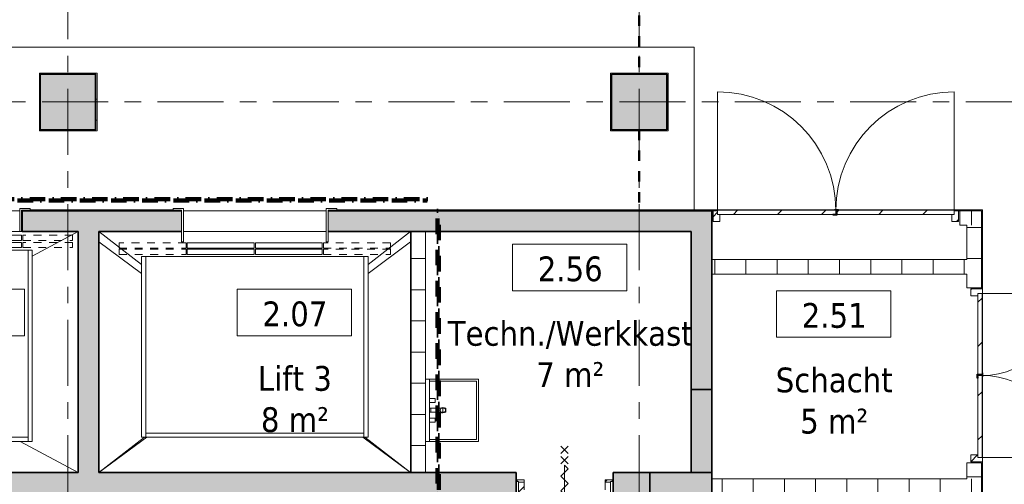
# Model space of a CAD drawing. Extents: x 2820 to 91013, y 1478 to 38178.
# Tile 66 of 182: x 37054 to 46530, y 21149 to 25620. Entities that reach past the tile are written whole.
import ezdxf

# ---------------------------------------------------------------- set-up
doc = ezdxf.new("R2010")
doc.units = 0
doc.header["$LTSCALE"] = 50
for name, pattern in [('Onderlegger 2e verdieping$0$brandscheiding 2', [6, 0, -1.5, 3, -1.5]), ('Onderlegger 2e verdieping$0$gestippeld-fijn', [3, 1.5, -1.5]), ('Onderlegger 2e verdieping$0$stramien', [22.225, 12.7, -3.175, 3.175, -3.175]), ('Onderlegger 2e verdieping$0$streep-kort', [4, 2, -2])]:
    doc.linetypes.add(name, pattern=pattern)
doc.layers.get('0').update_dxf_attribs({"linetype": 'CONTINUOUS'})
for name, color, linetype, lineweight in [('Onderlegger 2e verdieping$0$A-AREA-IDEN', 8, 'CONTINUOUS', 18), ('Onderlegger 2e verdieping$0$A-DETL', 8, 'CONTINUOUS', 18), ('Onderlegger 2e verdieping$0$A-DETL-GENF', 8, 'CONTINUOUS', 18), ('Onderlegger 2e verdieping$0$A-DOOR', 8, 'CONTINUOUS', 25), ('Onderlegger 2e verdieping$0$A-FLOR-OTLN', 8, 'CONTINUOUS', 18), ('Onderlegger 2e verdieping$0$A-FLOR-PATT', 8, 'CONTINUOUS', 18), ('Onderlegger 2e verdieping$0$A-GENM', 8, 'CONTINUOUS', 18), ('Onderlegger 2e verdieping$0$A-WALL', 8, 'CONTINUOUS', 25), ('Onderlegger 2e verdieping$0$A-WALL-PATT', 8, 'CONTINUOUS', 50), ('Onderlegger 2e verdieping$0$I-WALL', 8, 'CONTINUOUS', 25), ('Onderlegger 2e verdieping$0$P-SANR-FIXT', 8, 'CONTINUOUS', 18), ('Onderlegger 2e verdieping$0$S-COLS', 8, 'CONTINUOUS', 18), ('Onderlegger 2e verdieping$0$S-GRID', 8, 'CONTINUOUS', 18), ('Onderlegger 2e verdieping$0$Shaft Openings', 8, 'CONTINUOUS', 18)]:
    doc.layers.add(name, color=color, linetype=linetype, lineweight=lineweight)
doc.styles.add('Onderlegger 2e verdieping$0$Tahoma_1', font='TAHOMA.TTF', dxfattribs={"height": 238.040123})
pattern_1 = [(45, (-42297.6, -21161.4), (-91.92388, 91.92388), [])]
pattern_2 = [(0, (0, 0), (406.4, 101.6), [33.528, -271.272, 33.528, -271.272, -1625.6]), (0, (0, 0), (406.4, 101.6), [-609.6, 33.528, -576.072, 33.528, -271.272, -711.2]), (0, (0, 0), (406.4, 101.6), [-1524, 33.528, -169.672, 33.528, -474.472]), (120, (152.4, 50.8), (-291.18818, 301.15272), [33.528, -271.272, 33.528, -271.272, -1625.6]), (120, (152.4, 50.8), (-291.18818, 301.15272), [-609.6, 33.528, -576.072, 33.528, -271.272, -711.2]), (120, (152.4, 50.8), (-291.18818, 301.15272), [-1524, 33.528, -169.672, 33.528, -474.472]), (240, (203.2, 254), (-115.21182, -402.75272), [33.528, -271.272, 33.528, -271.272, -1625.6]), (240, (203.2, 254), (-115.21182, -402.75272), [-609.6, 33.528, -576.072, 33.528, -271.272, -711.2]), (240, (203.2, 254), (-115.21182, -402.75272), [-1524, 33.528, -169.672, 33.528, -474.472])]

# ---------------------------------------------------------------- blocks, each defined once
blk = doc.blocks.new('Onderlegger 2e verdieping$0$32_KA_hout_montage_67-139-enkele_deur - H830_b60 hoogte 2110-5633657-Plotview 2e Verdieping - schaal 1 op 100')
at = {"layer": 'Onderlegger 2e verdieping$0$A-DOOR', "lineweight": 18}
h = blk.add_hatch(dxfattribs=at)
h.set_pattern_fill('FP_21', color=256, style=0, pattern_type=2)
h.set_pattern_definition(pattern_1)
h.paths.add_polyline_path([(-457, -110.2), (-415, -110.2), (-415, -65.2), (-390, -65.2), (-390, 8.8), (-442, 8.8), (-442, -94.2), (-457, -94.2)], flags=0)
h.paths.add_polyline_path([(415, -110.2), (457, -110.2), (457, -94.2), (442, -94.2), (442, 8.8), (390, 8.8), (390, -65.2), (415, -65.2), (415, -105.2)], flags=0)
at = {"layer": 'Onderlegger 2e verdieping$0$A-GENM'}
h = blk.add_hatch(dxfattribs=at)
h.set_pattern_fill('FP_21', color=256, style=0, pattern_type=2)
h.set_pattern_definition(pattern_1)
h.paths.add_polyline_path([(442, 8.9), (442, 12.9), (457, 12.9), (457, 28.9), (390, 28.9), (390, 8.9)], flags=0)
h.paths.add_polyline_path([(-442, 8.9), (-390, 8.9), (-390, 28.9), (-457, 28.9), (-457, 12.9), (-442, 12.9)], flags=0)
at = {"layer": 'Onderlegger 2e verdieping$0$A-DETL-GENF'}
for p, q in [((-35.4, 355.4), (35.4, 284.7)), ((35.4, 355.4), (-35.4, 284.7)), ((-35.4, 255.4), (35.4, 184.7)), ((35.4, 255.4), (-35.4, 184.7)), ((-35.4, 65.4), (35.4, 136.1)), ((-35.4, 65.4), (35.4, 136.1)), ((35.4, 136.1), (0, 171.4)), ((0, 171.4), (0, -252.8)), ((35.4, 136.1), (0, 171.4)), ((0, 171.4), (0, -252.8)), ((35.4, -5.3), (-35.4, 65.4)), ((35.4, -5.3), (-35.4, 65.4)), ((-35.4, -76.1), (35.4, -5.3)), ((-35.4, -76.1), (35.4, -5.3)), ((35.4, -146.8), (-35.4, -76.1)), ((35.4, -146.8), (-35.4, -76.1)), ((-35.4, -217.5), (35.4, -146.8)), ((-35.4, -217.5), (35.4, -146.8)), ((0, -252.8), (-35.4, -217.5)), ((0, -252.8), (-35.4, -217.5)), ((-35.4, -336.8), (35.4, -266.1)), ((35.4, -336.8), (-35.4, -266.1)), ((-35.4, -425.5), (35.4, -354.8)), ((35.4, -425.5), (-35.4, -354.8))]:
    blk.add_line(p, q, dxfattribs=at)
at = {"layer": 'Onderlegger 2e verdieping$0$A-DOOR', "lineweight": 18}
for p, q in [((-457, 12.9), (-457, 28.9)), ((-457, 28.9), (-390, 28.9)), ((-442, 12.9), (-457, 12.9)), ((-442, 8.9), (-442, 12.9)), ((-390, 8.9), (-442, 8.9)), ((-442, 8.8), (-390, 8.8)), ((-442, -94.2), (-442, 8.8)), ((-390, 28.9), (-390, 8.9)), ((-390, 8.8), (-390, -65.2)), ((390, 8.9), (390, 28.9)), ((390, 28.9), (457, 28.9)), ((442, 8.9), (390, 8.9)), ((390, 8.8), (442, 8.8)), ((390, -65.2), (390, 8.8)), ((442, 12.9), (442, 8.9)), ((457, 12.9), (442, 12.9)), ((442, 8.8), (442, -94.2)), ((457, 28.9), (457, 12.9)), ((-457, -94.2), (-442, -94.2)), ((-457, -110.2), (-457, -94.2)), ((442, -94.2), (457, -94.2)), ((457, -94.2), (457, -110.2)), ((-415, -110.2), (-457, -110.2)), ((-415, -105.2), (-415, -110.2)), ((415, -110.2), (415, -105.2)), ((457, -110.2), (415, -110.2))]:
    blk.add_line(p, q, dxfattribs=at)
at = {"layer": 'Onderlegger 2e verdieping$0$A-GENM'}
blk.add_line((415, -105.2), (415, -935.2), dxfattribs=at)
blk.add_arc((415, -105.2), 830, 180, 270, dxfattribs=at)
blk = doc.blocks.new('Onderlegger 2e verdieping$0$42_KA leemstuc betonkolomafwerking - Type-V36-Plotview 2e Verdieping - schaal 1 op 100')
at = {"layer": 'Onderlegger 2e verdieping$0$A-GENM'}
h = blk.add_hatch(dxfattribs=at)
h.set_pattern_fill('FP_49', color=256, style=0, pattern_type=2)
h.set_pattern_definition([(90, (24828.2, -37521.29), (-101.6, 406.4), [33.528, -271.272, 33.528, -1896.872]), (90, (24828.2, -37521.29), (-101.6, 406.4), [-338.328, -271.272, 33.528, -576.072, -1016]), (90, (24828.2, -37521.29), (-101.6, 406.4), [-1219.2, 33.528, -271.272, 33.528, -677.672]), (90, (24828.2, -37521.29), (-101.6, 406.4), [-1557.528, -169.672, 33.528, -474.472]), (210, (24777.4, -37368.89), (-301.15272, -291.18818), [33.528, -271.272, 33.528, -1896.872]), (210, (24777.4, -37368.89), (-301.15272, -291.18818), [-338.328, -271.272, 33.528, -576.072, -1016]), (210, (24777.4, -37368.89), (-301.15272, -291.18818), [-1219.2, 33.528, -271.272, 33.528, -677.672]), (210, (24777.4, -37368.89), (-301.15272, -291.18818), [-1557.528, -169.672, 33.528, -474.472]), (330, (24574.2, -37318.09), (402.75272, -115.21182), [33.528, -271.272, 33.528, -1896.872]), (330, (24574.2, -37318.09), (402.75272, -115.21182), [-338.328, -271.272, 33.528, -576.072, -1016]), (330, (24574.2, -37318.09), (402.75272, -115.21182), [-1219.2, 33.528, -271.272, 33.528, -677.672]), (330, (24574.2, -37318.09), (402.75272, -115.21182), [-1557.528, -169.672, 33.528, -474.472])])
h.paths.add_polyline_path([(277, 277), (-277, 277), (-277, -277), (277, -277)], flags=0)
h.paths.add_polyline_path([(267, -267), (-267, -267), (-267, 267), (267, 267)], flags=0)
for p, q in [((277, 277), (-277, 277)), ((-277, 277), (-277, -277)), ((-267, 267), (267, 267)), ((-267, -267), (-267, 267)), ((267, 267), (267, -267)), ((277, -277), (277, 277)), ((-277, -277), (277, -277)), ((267, -267), (-267, -267))]:
    blk.add_line(p, q, dxfattribs=at)
blk = doc.blocks.new('Onderlegger 2e verdieping$0$42_KA leemstuc betonkolomafwerking - Type-V38-Plotview 2e Verdieping - schaal 1 op 100')
at = {"layer": 'Onderlegger 2e verdieping$0$A-GENM'}
h = blk.add_hatch(dxfattribs=at)
h.set_pattern_fill('FP_51', color=256, style=0, pattern_type=2)
h.set_pattern_definition([(0, (-43016.6, -24828.2), (406.4, 101.6), [33.528, -271.272, 33.528, -1896.872]), (0, (-43016.6, -24828.2), (406.4, 101.6), [-338.328, -271.272, 33.528, -576.072, -1016]), (0, (-43016.6, -24828.2), (406.4, 101.6), [-1219.2, 33.528, -271.272, 33.528, -677.672]), (0, (-43016.6, -24828.2), (406.4, 101.6), [-1557.528, -169.672, 33.528, -474.472]), (120, (-42864.2, -24777.4), (-291.18818, 301.15272), [33.528, -271.272, 33.528, -1896.872]), (120, (-42864.2, -24777.4), (-291.18818, 301.15272), [-338.328, -271.272, 33.528, -576.072, -1016]), (120, (-42864.2, -24777.4), (-291.18818, 301.15272), [-1219.2, 33.528, -271.272, 33.528, -677.672]), (120, (-42864.2, -24777.4), (-291.18818, 301.15272), [-1557.528, -169.672, 33.528, -474.472]), (240, (-42813.4, -24574.2), (-115.21182, -402.75272), [33.528, -271.272, 33.528, -1896.872]), (240, (-42813.4, -24574.2), (-115.21182, -402.75272), [-338.328, -271.272, 33.528, -576.072, -1016]), (240, (-42813.4, -24574.2), (-115.21182, -402.75272), [-1219.2, 33.528, -271.272, 33.528, -677.672]), (240, (-42813.4, -24574.2), (-115.21182, -402.75272), [-1557.528, -169.672, 33.528, -474.472])])
h.paths.add_polyline_path([(-277, -277), (277, -277), (277, 277), (-277, 277), (-277, -227.6)], flags=0)
h.paths.add_polyline_path([(-267, -267), (-267, 267), (267, 267), (267, -267), (241.1, -267)], flags=0)
for p, q in [((277, 277), (-277, 277)), ((-277, 277), (-277, -277)), ((-267, 267), (267, 267)), ((-267, -267), (-267, 267)), ((267, 267), (267, -267)), ((277, -277), (277, 277)), ((-277, -277), (277, -277)), ((267, -267), (-267, -267))]:
    blk.add_line(p, q, dxfattribs=at)
blk = doc.blocks.new('Onderlegger 2e verdieping$0$74_3B_wastafel staand - vierkant - Wastafel-921668-Plotview 2e Verdieping - schaal 1 op 100')
at = {"layer": 'Onderlegger 2e verdieping$0$P-SANR-FIXT'}
h = blk.add_hatch(dxfattribs=at)
h.set_pattern_fill('FP_77', color=256, style=0, pattern_type=2)
h.set_pattern_definition([(180, (0, -609.6), (5e-14, 400), [])])
h.paths.add_polyline_path([(-19.1, -174.7), (19, -174.7), (19, -97), (-19.1, -97)], flags=0)
h.paths.add_polyline_path([(-19.1, -224), (19, -224), (19, -184.7), (-19.1, -184.7)], flags=0)
for p, q in [((-300, -174.7), (-300, -58.9)), ((300, -58.9), (300, -174.7)), ((-300, -97), (300, -97)), ((-300, -566.9), (-300, -184.7)), ((-281, -97), (-281, -174.7)), ((-281, -184.7), (-281, -547.8)), ((-114.3, -149.9), (-114.3, -97)), ((-114.3, -97), (-76.2, -97)), ((-76.2, -149.9), (-114.3, -149.9)), ((-76.2, -97), (-76.2, -149.9)), ((-19.1, -174.7), (-19.1, -97)), ((-19.1, -97), (19, -97)), ((-19.1, -174.7), (-19.1, -97)), ((19, -97), (-19.1, -97)), ((-19.1, -224), (-19.1, -184.7)), ((-19.1, -224), (-19.1, -184.7)), ((19, -97), (19, -174.7)), ((19, -97), (19, -174.7)), ((19, -184.7), (19, -224)), ((19, -184.7), (19, -224)), ((76.2, -149.9), (76.2, -97)), ((76.2, -97), (114.3, -97)), ((114.3, -149.9), (76.2, -149.9)), ((114.3, -97), (114.3, -149.9)), ((280.9, -174.7), (280.9, -97)), ((280.9, -547.8), (280.9, -184.7)), ((300, -184.7), (300, -566.9)), ((19, -224), (-19.1, -224)), ((-19.1, -253.1), (-19.1, -224)), ((-19.1, -224), (19, -224)), ((19, -253.1), (-19.1, -253.1)), ((19, -224), (19, -253.1)), ((300, -566.9), (-300, -566.9)), ((-281, -547.8), (280.9, -547.8))]:
    blk.add_line(p, q, dxfattribs=at)
for start, end in [(360, 180), (180, 0)]:
    blk.add_arc((0, -224), 25.4, start, end, dxfattribs=at)
blk = doc.blocks.new('Onderlegger 2e verdieping$0$32_KA_hout_67_114_dubb_deur - H2230-13430561-Plotview 2e Verdieping - schaal 1 op 100')
at = {"layer": 'Onderlegger 2e verdieping$0$A-DOOR', "lineweight": 18}
h = blk.add_hatch(dxfattribs=at)
h.set_pattern_fill('FP_84', color=256, style=0, pattern_type=2)
h.set_pattern_definition([(45, (-44890.6, -23711.2), (-91.92388, 91.92388), [])])
h.paths.add_polyline_path([(-1164, -34), (-1097, -34), (-1097, 35), (-1122, 35), (-1122, 80), (-1164, 80), (-1164, 35)], flags=0)
h.paths.add_polyline_path([(1158, -34), (1200, -34), (1200, 80), (1158, 80), (1158, 35), (1133, 35), (1133, -34)], flags=0)
for p, q in [((-1122, 80), (-1164, 80)), ((-1164, 80), (-1164, -34)), ((-1122, 75), (-1122, 80)), ((-1097, -34), (-1097, 35)), ((1133, 35), (1133, -34)), ((1200, 80), (1158, 80)), ((1158, 80), (1158, 75)), ((1200, -34), (1200, 80)), ((-1164, -34), (-1097, -34)), ((1133, -34), (1200, -34))]:
    blk.add_line(p, q, dxfattribs=at)
at = {"layer": 'Onderlegger 2e verdieping$0$A-DOOR'}
for p, q in [((4.6, 34.3), (-9.4, 34.3)), ((-9.4, 34.3), (-9.4, 29.3)), ((-9.4, 29.3), (30.6, 29.3)), ((4.6, 79.3), (4.6, 75)), ((44.6, 79.3), (4.6, 79.3)), ((25.6, 34.3), (9.6, 34.3)), ((18, 74.3), (25.6, 74.3)), ((25.6, 74.3), (25.6, 34.3)), ((30.6, 29.3), (30.6, 35)), ((44.6, 75), (44.6, 79.3))]:
    blk.add_line(p, q, dxfattribs=at)
at = {"layer": 'Onderlegger 2e verdieping$0$A-GENM'}
for p, q in [((-1122, 75), (-1122, 1215)), ((1158, 75), (1158, 1215))]:
    blk.add_line(p, q, dxfattribs=at)
for centre, start, end in [((-1122, 75), 360, 90), ((1158, 75), 90, 180)]:
    blk.add_arc(centre, 1140, start, end, dxfattribs=at)
blk = doc.blocks.new('Onderlegger 2e verdieping$0$32_KA_binnendeur_hout - 32_KA_binnendeur_hout-13430562-Plotview 2e Verdieping - schaal 1 op 100')
at = {"layer": 'Onderlegger 2e verdieping$0$A-DOOR', "lineweight": 18}
h = blk.add_hatch(dxfattribs=at)
h.set_pattern_fill('FP_87', color=256, style=0, pattern_type=2)
h.set_pattern_definition([(45, (-44338.6, -23786.2), (-212.132, 212.132), [])])
h.paths.add_polyline_path([(-570, -40), (570, -40), (570, 0), (-570, 0)], flags=0)
for p, q in [((570, 0), (-570, 0)), ((-570, 0), (-570, -40)), ((570, -40), (570, 0)), ((-570, -40), (570, -40))]:
    blk.add_line(p, q, dxfattribs=at)
blk = doc.blocks.new('Onderlegger 2e verdieping$0$32_KA_binnendeur_hout - 32_KA_binnendeur_hout-13430563-Plotview 2e Verdieping - schaal 1 op 100')
at = {"layer": 'Onderlegger 2e verdieping$0$A-DOOR', "lineweight": 18}
h = blk.add_hatch(dxfattribs=at)
h.set_pattern_fill('FP_92', color=256, style=0, pattern_type=2)
h.set_pattern_definition([(45, (-45484.92, -23786.2), (-212.132, 212.132), [])])
h.paths.add_polyline_path([(-563.7, -40), (563.7, -40), (563.7, 0), (-563.7, 0)], flags=0)
for p, q in [((563.7, 0), (-563.7, 0)), ((-563.7, 0), (-563.7, -40)), ((563.7, -40), (563.7, 0)), ((-563.7, -40), (563.7, -40))]:
    blk.add_line(p, q, dxfattribs=at)
blk = doc.blocks.new('Onderlegger 2e verdieping$0$32_KA_hout_67_114_dubb_deur - H1530-8117995-Plotview 2e Verdieping - schaal 1 op 100')
at = {"layer": 'Onderlegger 2e verdieping$0$A-DOOR', "lineweight": 18}
h = blk.add_hatch(dxfattribs=at)
h.set_pattern_fill('FP_179', color=256, style=0, pattern_type=2)
h.set_pattern_definition([(315, (-22178.2, 46240.6), (91.92388, 91.92388), [])])
h.paths.add_polyline_path([(-814, -75), (-814, -80), (-772, -80), (-772, -35), (-747, -35), (-747, 34), (-814, 34), (-814, -35)], flags=0)
h.paths.add_polyline_path([(783, -35), (808, -35), (808, -80), (850, -80), (850, 34), (783, 34)], flags=0)
for p, q in [((-814, 34), (-747, 34)), ((-814, -80), (-814, 34)), ((-747, 34), (-747, -35)), ((783, 34), (850, 34)), ((783, -35), (783, 34)), ((850, 34), (850, -80)), ((-772, -80), (-814, -80)), ((-772, -75), (-772, -80)), ((808, -80), (808, -75)), ((850, -80), (808, -80))]:
    blk.add_line(p, q, dxfattribs=at)
at = {"layer": 'Onderlegger 2e verdieping$0$A-DOOR'}
for p, q in [((-9.4, -29.3), (30.6, -29.3)), ((-9.4, -34.3), (-9.4, -29.3)), ((4.6, -34.3), (-9.4, -34.3)), ((4.6, -79.3), (4.6, -75)), ((44.6, -79.3), (4.6, -79.3)), ((25.6, -34.3), (9.6, -34.3)), ((18, -74.3), (25.6, -74.3)), ((25.6, -74.3), (25.6, -34.3)), ((30.6, -29.3), (30.6, -35)), ((44.6, -75), (44.6, -79.3))]:
    blk.add_line(p, q, dxfattribs=at)
at = {"layer": 'Onderlegger 2e verdieping$0$A-GENM'}
for p, q in [((-772, -75), (-772, -865)), ((808, -75), (808, -865))]:
    blk.add_line(p, q, dxfattribs=at)
for centre, start, end in [((-772, -75), 270, 0), ((808, -75), 180, 270)]:
    blk.add_arc(centre, 790, start, end, dxfattribs=at)
blk = doc.blocks.new('Onderlegger 2e verdieping$0$32_KA_binnendeur_hout - 32_KA_binnendeur_hout-7681452-Plotview 2e Verdieping - schaal 1 op 100')
at = {"layer": 'Onderlegger 2e verdieping$0$A-DOOR', "lineweight": 18}
h = blk.add_hatch(dxfattribs=at)
h.set_pattern_fill('FP_180', color=256, style=0, pattern_type=2)
h.set_pattern_definition([(315, (-21801.2, 46315.6), (212.132, 212.132), [])])
h.paths.add_polyline_path([(-395, 0), (395, 0), (395, 40), (-395, 40)], flags=0)
for p, q in [((-395, 0), (-395, 40)), ((-395, 40), (395, 40)), ((395, 0), (-395, 0)), ((395, 40), (395, 0))]:
    blk.add_line(p, q, dxfattribs=at)
blk = doc.blocks.new('Onderlegger 2e verdieping$0$32_KA_binnendeur_hout - 32_KA_binnendeur_hout-7681453-Plotview 2e Verdieping - schaal 1 op 100')
at = {"layer": 'Onderlegger 2e verdieping$0$A-DOOR', "lineweight": 18}
h = blk.add_hatch(dxfattribs=at)
h.set_pattern_fill('FP_181', color=256, style=0, pattern_type=2)
h.set_pattern_definition([(315, (-22597.52, 46315.6), (212.132, 212.132), [])])
h.paths.add_polyline_path([(-388.7, 0), (388.7, 0), (388.7, 40), (-388.7, 40)], flags=0)
for p, q in [((-388.7, 0), (-388.7, 40)), ((-388.7, 40), (388.7, 40)), ((388.7, 0), (-388.7, 0)), ((388.7, 40), (388.7, 0))]:
    blk.add_line(p, q, dxfattribs=at)
blk = doc.blocks.new('Onderlegger 2e verdieping$0$00_KU ruimtetag groot - 00_KU ruimtetag groot-3653893-Plotview 2e Verdieping - schaal 1 op 100')
at = {"layer": 'Onderlegger 2e verdieping$0$A-AREA-IDEN'}
for p, q in [((5.5, 2.164), (-5.5, 2.164)), ((-5.5, 2.164), (-5.5, -2.302)), ((5.5, -2.302), (5.5, 2.164)), ((-5.5, -2.302), (5.5, -2.302))]:
    blk.add_line(p, q, dxfattribs=at)
blk = doc.blocks.new('Onderlegger 2e verdieping')
at = {"layer": 'Onderlegger 2e verdieping$0$A-FLOR-PATT', "lineweight": 5}
blk.add_hatch(color=256, dxfattribs=at).paths.add_polyline_path([(40816.6, 21261.2), (40820.8, 21261.2), (40820.8, 23581.2), (40816.6, 23581.2), (40816.6, 22914.1)], flags=0)
at = {"layer": 'Onderlegger 2e verdieping$0$A-WALL-PATT', "lineweight": 18}
h = blk.add_hatch(dxfattribs=at)
h.set_pattern_fill('FP_60', color=256, style=0, pattern_type=2)
h.set_pattern_definition(pattern_2)
h.paths.add_polyline_path([(46310.6, 23781.2), (46320.6, 23781.2), (46320.6, 23791.2), (45783.6, 23791.2), (45783.6, 23786.2), (46048.6, 23786.2), (46048.6, 23781.2)], flags=0)
h.paths.add_polyline_path([(43257.7, 23781.2), (43768.6, 23781.2), (43768.6, 23786.2), (44099.6, 23786.2), (44099.6, 23791.2), (40104.9, 23791.2), (40104.9, 23786.2), (40022.4, 23786.2), (40022.4, 23781.2), (40811.5, 23781.2)], flags=0)
h.paths.add_polyline_path([(37154.1, 23781.2), (38612.4, 23781.2), (38612.4, 23786.2), (38529.9, 23786.2), (38529.9, 23791.2), (37154.1, 23791.2), (37154.1, 23786.2), (37076.6, 23786.2), (37076.6, 23781.2), (37142.1, 23781.2)], flags=0)
h.paths.add_polyline_path([(35918.9, 23781.2), (36091.6, 23781.2), (36091.6, 23786.2), (36016.6, 23786.2), (36016.6, 23791.2), (34919.1, 23790.6), (34919.1, 23786.2), (34841.6, 23786.2), (34841.6, 23781.2), (34919.1, 23781.2)], flags=0)
h.paths.add_polyline_path([(31916.6, 23781.2), (32116.6, 23781.2), (32116.6, 23791.2), (31916.6, 23791.2)], flags=0)
h.paths.add_polyline_path([(33096.6, 23781.2), (33856.6, 23781.2), (33856.6, 23786.2), (33781.6, 23786.2), (33781.6, 23791.2), (33096.6, 23791.2)], flags=0)
at = {"layer": 'Onderlegger 2e verdieping$0$A-WALL-PATT', "lineweight": 25}
h = blk.add_hatch(color=256, dxfattribs=at)
h.paths.add_polyline_path([(37816.6, 23581.2), (37816.6, 23781.2), (37076.6, 23781.2), (37076.6, 23581.2), (37616.6, 23581.2)], flags=0)
h.paths.add_polyline_path([(33096.6, 23581.2), (33856.6, 23581.2), (33856.6, 23781.2), (33096.6, 23781.2)], flags=0)
h.paths.add_polyline_path([(34841.6, 23581.2), (36091.6, 23581.2), (36091.6, 23781.2), (34841.6, 23781.2), (34841.6, 23757.4)], flags=0)
h = blk.add_hatch(color=256, dxfattribs=at)
h.paths.add_polyline_path([(43257.7, 23581.2), (43516.6, 23581.2), (43516.6, 23781.2), (40022.4, 23781.2), (40022.4, 23581.2), (40811.5, 23581.2)], flags=0)
h.paths.add_polyline_path([(38612.4, 23581.2), (38612.4, 23781.2), (37816.6, 23781.2), (37816.6, 23581.2), (38365.2, 23581.2)], flags=0)
h = blk.add_hatch(color=256, dxfattribs=at)
h.paths.add_polyline_path([(43716.6, 21061.2), (43716.6, 21261.2), (43516.6, 21261.2), (43516.6, 21061.2)], flags=0)
h.paths.add_polyline_path([(43716.6, 22061.2), (43716.6, 23781.2), (43516.6, 23781.2), (43516.6, 22061.2)], flags=0)
at = {"layer": 'Onderlegger 2e verdieping$0$A-WALL-PATT', "lineweight": 18}
h = blk.add_hatch(dxfattribs=at)
h.set_pattern_fill('FP_83', color=256, angle=-270, style=0, pattern_type=2)
h.set_pattern_definition([(270, (45013.6, 23781.2), (300, 1e-12), [])])
h.paths.add_polyline_path([(46310.6, 23641.2), (46310.6, 23781.2), (46100.6, 23781.2), (46100.6, 23641.2), (46170.6, 23641.2)], flags=0)
h = blk.add_hatch(dxfattribs=at)
h.set_pattern_fill('FP_60', color=256, style=0, pattern_type=2)
h.set_pattern_definition(pattern_2)
h.paths.add_polyline_path([(46310.6, 19041.2), (46320.6, 19041.2), (46320.6, 19391.2), (46310.6, 19391.2), (46310.6, 19051.2)], flags=0)
h.paths.add_polyline_path([(46320.6, 20475.2), (46320.6, 21353.7), (46310.6, 21353.7), (46310.6, 20475.2)], flags=0)
h.paths.add_polyline_path([(46320.6, 23038.7), (46320.6, 23781.2), (46310.6, 23781.2), (46310.6, 23038.7)], flags=0)
h = blk.add_hatch(dxfattribs=at)
h.set_pattern_fill('FP_85', color=256, angle=90, style=0, pattern_type=2)
h.set_pattern_definition([(180, (46310.6, 22421.2), (-4e-14, -300), [])])
h.paths.add_polyline_path([(46310.6, 21201.2), (46310.6, 21354.2), (46170.6, 21354.2), (46170.6, 21201.2)], flags=0)
h.paths.add_polyline_path([(46170.6, 23038.2), (46310.6, 23038.2), (46310.6, 23641.2), (46170.6, 23641.2), (46170.6, 23171.2)], flags=0)
at = {"layer": 'Onderlegger 2e verdieping$0$A-WALL-PATT', "lineweight": 25}
for points in [[(37816.6, 21261.2), (37816.6, 23581.2), (37616.6, 23581.2), (37616.6, 21261.2)], [(43716.6, 21261.2), (43716.6, 22061.2), (43516.6, 22061.2), (43516.6, 21261.2)], [(42764.6, 21061.2), (43119.6, 21061.2), (43119.6, 21261.2), (42764.6, 21261.2), (42764.6, 21227.7)]]:
    blk.add_hatch(color=256, dxfattribs=at).paths.add_polyline_path(points, flags=0)
at = {"layer": 'Onderlegger 2e verdieping$0$A-WALL-PATT', "lineweight": 18}
h = blk.add_hatch(dxfattribs=at)
h.set_pattern_fill('FP_22', color=256, angle=90, style=0, pattern_type=2)
h.set_pattern_definition([(0, (40820.76, 22421.2), (0, 300), [])])
h.paths.add_polyline_path([(40960.8, 21261.2), (40960.8, 23581.2), (40820.8, 23581.2), (40820.8, 21261.2)], flags=0)
h = blk.add_hatch(dxfattribs=at)
h.set_pattern_fill('FP_81', color=256, angle=-270, style=0, pattern_type=2)
h.set_pattern_definition([(270, (44943.6, 23311.2), (300, 1e-12), [])])
h.paths.add_polyline_path([(46170.6, 23171.2), (46170.6, 23311.2), (43716.6, 23311.2), (43716.6, 23171.2), (45704, 23171.2)], flags=0)
at = {"layer": 'Onderlegger 2e verdieping$0$A-WALL-PATT', "lineweight": 25}
h = blk.add_hatch(color=256, dxfattribs=at)
h.paths.add_polyline_path([(41423, 21061.2), (41830.6, 21061.2), (41830.6, 21261.2), (33296.6, 21261.2), (33296.6, 21061.2), (41117.2, 21061.2)], flags=0)
h.paths.add_polyline_path([(43516.6, 21061.2), (43516.6, 21261.2), (42766.6, 21261.2), (42766.6, 21061.2), (43257.7, 21061.2)], flags=0)
at = {"layer": 'Onderlegger 2e verdieping$0$A-WALL-PATT', "lineweight": 18}
h = blk.add_hatch(dxfattribs=at)
h.set_pattern_fill('FP_82', color=256, angle=90, style=0, pattern_type=2)
h.set_pattern_definition([(90, (45013.6, 21061.2), (-300, -2e-12), [])])
h.paths.add_polyline_path([(46310.6, 21061.2), (46310.6, 21201.2), (43716.6, 21201.2), (43716.6, 21061.2), (46170.6, 21061.2)], flags=0)
at = {"layer": 'Onderlegger 2e verdieping$0$S-COLS', "lineweight": 5}
for points in [[(37783.6, 24561.2), (37783.6, 25095.2), (37249.6, 25095.2), (37249.6, 24561.2)], [(43283.6, 24561.2), (43283.6, 25095.2), (42749.6, 25095.2), (42749.6, 24561.2), (43257.7, 24561.2)]]:
    blk.add_hatch(color=256, dxfattribs=at).paths.add_polyline_path(points, flags=0)
at = {"layer": 'Onderlegger 2e verdieping$0$A-DETL', "linetype": 'Onderlegger 2e verdieping$0$streep-kort', "lineweight": 50}
for p, q in [((43016.6, 30061.2), (43016.6, 25095.2)), ((43016.6, 24561.2), (43016.6, 23781.2))]:
    blk.add_line(p, q, dxfattribs=at)
at = {"layer": 'Onderlegger 2e verdieping$0$A-DETL'}
for p, q in [((37154.1, 23801.2), (37054.1, 23801.2)), ((37054.1, 23801.2), (37054.1, 23581.2)), ((37071.6, 23786.2), (37154.1, 23786.2)), ((37071.6, 23581.2), (37071.6, 23786.2)), ((37154.1, 23786.2), (37154.1, 23801.2)), ((37071.6, 23546.2), (36590.9, 23546.2)), ((37054.1, 23581.2), (37071.6, 23581.2)), ((37071.6, 23496.2), (37071.6, 23546.2)), ((36590.9, 23496.2), (37071.6, 23496.2)), ((37071.6, 23476.2), (36590.9, 23476.2)), ((36590.9, 23426.2), (37071.6, 23426.2)), ((37071.6, 23426.2), (37071.6, 23476.2)), ((39311.6, 23471.2), (38666.6, 23471.2)), ((38666.6, 23471.2), (38666.6, 23421.2)), ((38666.6, 23421.2), (39311.6, 23421.2)), ((39311.6, 23411.2), (38666.6, 23411.2)), ((38666.6, 23411.2), (38666.6, 23361.2)), ((39311.6, 23421.2), (39311.6, 23471.2)), ((39311.6, 23361.2), (39311.6, 23411.2)), ((39322.4, 23471.2), (39322.4, 23421.2)), ((39966.6, 23471.2), (39322.4, 23471.2)), ((39322.4, 23421.2), (39966.6, 23421.2)), ((39322.4, 23411.2), (39322.4, 23361.2)), ((39966.6, 23411.2), (39322.4, 23411.2)), ((39966.6, 23421.2), (39966.6, 23471.2)), ((39966.6, 23361.2), (39966.6, 23411.2)), ((37134.1, 23401.2), (36034.1, 23401.2)), ((37174.1, 23401.2), (37134.1, 23401.2)), ((37134.1, 21601.2), (37134.1, 23401.2)), ((37174.1, 21561.2), (37174.1, 23401.2)), ((38266.6, 23341.2), (38226.6, 23341.2)), ((38226.6, 23341.2), (38226.6, 21601.5)), ((38266.6, 23341.2), (38266.6, 21641.5)), ((40366.6, 23341.2), (38266.6, 23341.2)), ((38666.6, 23361.2), (39311.6, 23361.2)), ((39322.4, 23361.2), (39966.6, 23361.2)), ((40406.6, 23341.2), (40366.6, 23341.2)), ((40366.6, 21641.5), (40366.6, 23341.2)), ((40406.6, 21601.5), (40406.6, 23341.2)), ((38266.6, 21601.5), (38266.6, 21641.5)), ((38266.6, 21641.5), (40366.6, 21641.5)), ((40366.6, 21601.5), (40366.6, 21641.5)), ((36034.1, 21601.2), (37134.1, 21601.2)), ((36034.1, 21561.2), (37134.1, 21561.2)), ((37134.1, 21601.2), (37134.1, 21561.2)), ((37134.1, 21561.2), (37174.1, 21561.2)), ((38226.6, 21601.5), (38266.6, 21601.5)), ((38266.6, 21601.5), (40366.6, 21601.5)), ((40366.6, 21601.5), (40406.6, 21601.5))]:
    blk.add_line(p, q, dxfattribs=at)
at = {"layer": 'Onderlegger 2e verdieping$0$A-DETL', "lineweight": 13}
for p, q in [((38629.9, 23801.2), (38529.9, 23801.2)), ((38529.9, 23801.2), (38529.9, 23786.2)), ((38529.9, 23786.2), (38612.4, 23786.2)), ((38612.4, 23786.2), (38612.4, 23481.2)), ((38629.9, 23481.2), (38629.9, 23801.2)), ((40104.9, 23801.2), (40004.9, 23801.2)), ((40004.9, 23801.2), (40004.9, 23481.2)), ((40022.4, 23481.2), (40022.4, 23786.2)), ((40022.4, 23786.2), (40104.9, 23786.2)), ((40104.9, 23786.2), (40104.9, 23801.2)), ((37616.6, 23581.2), (37174.1, 23343.6)), ((37816.6, 23481.2), (38226.6, 23177.8)), ((38612.4, 23481.2), (38629.9, 23481.2)), ((40004.9, 23481.2), (40022.4, 23481.2)), ((40816.6, 23481.2), (40406.6, 23177.8)), ((37058, 21561.2), (37616.6, 21261.2)), ((38276.4, 21601.5), (37816.6, 21261.2)), ((40356.8, 21601.5), (40816.6, 21261.2))]:
    blk.add_line(p, q, dxfattribs=at)
at = {"layer": 'Onderlegger 2e verdieping$0$A-DETL', "linetype": 'Onderlegger 2e verdieping$0$gestippeld-fijn'}
for p, q in [((37563.4, 23546.2), (37085.1, 23546.2)), ((37085.1, 23546.2), (37085.1, 23496.2)), ((37563.4, 23496.2), (37563.4, 23546.2)), ((37085.1, 23496.2), (37563.4, 23496.2)), ((37563.4, 23476.2), (37085.1, 23476.2)), ((37085.1, 23476.2), (37085.1, 23426.2)), ((37085.1, 23426.2), (37563.4, 23426.2)), ((37563.4, 23426.2), (37563.4, 23476.2)), ((38655.8, 23471.2), (38010.8, 23471.2)), ((38010.8, 23471.2), (38010.8, 23421.2)), ((38010.8, 23421.2), (38655.8, 23421.2)), ((38010.8, 23411.2), (38010.8, 23361.2)), ((38010.8, 23411.2), (38655.8, 23411.2)), ((38655.8, 23421.2), (38655.8, 23471.2)), ((38655.8, 23361.2), (38655.8, 23411.2)), ((39977.4, 23471.2), (39977.4, 23421.2)), ((40621.6, 23471.2), (39977.4, 23471.2)), ((39977.4, 23421.2), (40621.6, 23421.2)), ((40621.6, 23411.2), (39977.4, 23411.2)), ((39977.4, 23411.2), (39977.4, 23361.2)), ((40621.6, 23421.2), (40621.6, 23471.2)), ((40621.6, 23361.2), (40621.6, 23411.2)), ((38010.8, 23361.2), (38655.8, 23361.2)), ((39977.4, 23361.2), (40621.6, 23361.2))]:
    blk.add_line(p, q, dxfattribs=at)
at = {"layer": 'Onderlegger 2e verdieping$0$A-FLOR-OTLN'}
for p, q in [((21226.6, 25355.2), (43543.6, 25355.2)), ((43543.6, 23791.2), (43543.6, 25355.2)), ((45783.6, 23791.2), (44099.6, 23791.2)), ((37054.1, 23781.2), (36116.6, 23781.2)), ((37076.6, 23781.2), (37071.6, 23781.2)), ((40004.9, 23781.2), (38629.9, 23781.2)), ((36116.6, 23581.2), (37054.1, 23581.2)), ((37071.6, 23581.2), (37076.6, 23581.2)), ((38629.9, 23581.2), (40004.9, 23581.2)), ((40816.6, 23581.2), (40816.6, 21261.2)), ((46320.6, 23028.2), (46320.6, 23038.7)), ((46320.6, 21406.2), (46320.6, 22986.2)), ((46320.6, 21353.7), (46320.6, 21364.2))]:
    blk.add_line(p, q, dxfattribs=at)
at = {"layer": 'Onderlegger 2e verdieping$0$A-GENM', "linetype": 'Onderlegger 2e verdieping$0$brandscheiding 2', "lineweight": 100}
for p, q in [((40976.6, 23891.2), (33056.6, 23891.2)), ((33056.6, 23881.2), (40976.6, 23881.2)), ((40976.6, 23881.2), (40976.6, 23891.2)), ((41076.6, 23781.2), (41076.6, 21021.2)), ((41086.6, 23781.2), (41076.6, 23781.2)), ((41086.6, 21021.2), (41086.6, 23781.2))]:
    blk.add_line(p, q, dxfattribs=at)
at = {"layer": 'Onderlegger 2e verdieping$0$A-WALL', "lineweight": 35}
for p, q in [((37816.6, 23781.2), (37076.6, 23781.2)), ((37076.6, 23781.2), (37076.6, 23581.2)), ((38612.4, 23781.2), (37816.6, 23781.2)), ((43516.6, 23781.2), (40022.4, 23781.2)), ((43716.6, 23781.2), (43516.6, 23781.2)), ((43716.6, 22061.2), (43716.6, 23781.2)), ((37076.6, 23581.2), (37616.6, 23581.2)), ((37616.6, 23581.2), (37616.6, 21261.2)), ((37816.6, 21261.2), (37816.6, 23581.2)), ((37816.6, 23581.2), (38612.4, 23581.2)), ((40022.4, 23581.2), (43516.6, 23581.2)), ((43516.6, 23581.2), (43516.6, 22061.2)), ((43716.6, 22061.2), (43516.6, 22061.2)), ((43516.6, 22061.2), (43516.6, 21261.2)), ((43516.6, 22061.2), (43716.6, 22061.2)), ((43716.6, 21261.2), (43716.6, 22061.2)), ((37616.6, 21261.2), (33296.6, 21261.2)), ((41830.6, 21261.2), (37816.6, 21261.2)), ((41830.6, 21061.2), (41830.6, 21261.2)), ((43119.6, 21261.2), (42764.6, 21261.2)), ((42764.6, 21261.2), (42764.6, 21061.2)), ((43516.6, 21261.2), (42766.6, 21261.2)), ((42766.6, 21261.2), (42766.6, 21061.2)), ((43119.6, 21061.2), (43119.6, 21261.2)), ((43516.6, 21261.2), (43716.6, 21261.2)), ((43716.6, 21261.2), (43516.6, 21261.2)), ((43716.6, 21061.2), (43716.6, 21261.2))]:
    blk.add_line(p, q, dxfattribs=at)
at = {"layer": 'Onderlegger 2e verdieping$0$I-WALL', "lineweight": 18}
for p, q in [((37076.6, 23786.2), (37076.6, 23781.2)), ((38529.9, 23791.2), (37154.1, 23791.2)), ((44099.6, 23791.2), (40104.9, 23791.2)), ((44099.6, 23786.2), (44099.6, 23791.2)), ((46320.6, 23791.2), (45783.6, 23791.2)), ((45783.6, 23791.2), (45783.6, 23786.2)), ((46320.6, 23038.7), (46320.6, 23791.2)), ((37076.6, 23781.2), (38612.4, 23781.2)), ((40022.4, 23781.2), (43768.6, 23781.2)), ((46048.6, 23781.2), (46310.6, 23781.2)), ((46100.6, 23781.2), (46100.6, 23641.2)), ((46310.6, 23781.2), (46310.6, 23038.2)), ((46100.6, 23641.2), (46170.6, 23641.2)), ((46170.6, 23641.2), (46170.6, 23311.2)), ((40960.8, 23581.2), (40820.8, 23581.2)), ((40820.8, 23581.2), (40820.8, 21261.2)), ((40960.8, 21261.2), (40960.8, 23581.2)), ((46170.6, 23311.2), (43716.6, 23311.2)), ((43716.6, 23311.2), (43716.6, 23171.2)), ((43716.6, 23171.2), (46170.6, 23171.2)), ((46170.6, 23171.2), (46170.6, 23038.2)), ((46170.6, 23038.2), (46310.6, 23038.2)), ((46310.6, 23038.7), (46320.6, 23038.7)), ((46170.6, 21354.2), (46170.6, 21201.2)), ((46310.6, 21354.2), (46170.6, 21354.2)), ((46310.6, 21354.2), (46310.6, 20475.2)), ((46320.6, 21353.7), (46310.6, 21353.7)), ((46320.6, 20475.2), (46320.6, 21353.7)), ((40820.8, 21261.2), (40960.8, 21261.2)), ((46170.6, 21201.2), (43716.6, 21201.2)), ((43716.6, 21201.2), (43716.6, 21061.2))]:
    blk.add_line(p, q, dxfattribs=at)
at = {"layer": 'Onderlegger 2e verdieping$0$S-COLS', "lineweight": 35}
for p, q in [((37783.6, 25095.2), (37249.6, 25095.2)), ((37249.6, 25095.2), (37249.6, 24561.2)), ((37783.6, 24561.2), (37783.6, 25095.2)), ((43283.6, 25095.2), (42749.6, 25095.2)), ((42749.6, 25095.2), (42749.6, 24561.2)), ((43283.6, 24561.2), (43283.6, 25095.2)), ((37249.6, 24561.2), (37783.6, 24561.2)), ((42749.6, 24561.2), (43283.6, 24561.2))]:
    blk.add_line(p, q, dxfattribs=at)
at = {"layer": 'Onderlegger 2e verdieping$0$S-GRID', "linetype": 'Onderlegger 2e verdieping$0$stramien'}
for p, q in [((37516.6, 37178.2), (37516.6, 1478.2)), ((43016.6, 37178.2), (43016.6, 1478.2)), ((2820.4, 24828.2), (55386.6, 24828.2))]:
    blk.add_line(p, q, dxfattribs=at)
at = {"layer": 'Onderlegger 2e verdieping$0$Shaft Openings'}
for p, q in [((37616.6, 23581.2), (37174.1, 23343.6)), ((37816.6, 23581.2), (38226.6, 23264.1)), ((40816.6, 23581.2), (40406.6, 23264.1)), ((37058, 21561.2), (37616.6, 21261.2)), ((38256.6, 21601.5), (37816.6, 21261.2)), ((40376.6, 21601.5), (40816.6, 21261.2))]:
    blk.add_line(p, q, dxfattribs=at)
at = {"layer": 'Onderlegger 2e verdieping$0$A-AREA-IDEN', "xscale": 99.99999999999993, "yscale": 99.99999999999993, "zscale": 99.99999999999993}
for p in [(42347.7, 23242.2), (36550.8, 22808.9), (39698.2, 22808.9), (44888.1, 22793.9)]:
    blk.add_blockref('Onderlegger 2e verdieping$0$00_KU ruimtetag groot - 00_KU ruimtetag groot-3653893-Plotview 2e Verdieping - schaal 1 op 100', p, dxfattribs=at)
at = {"layer": 'Onderlegger 2e verdieping$0$A-DOOR'}
for name, p in [('Onderlegger 2e verdieping$0$32_KA_hout_67_114_dubb_deur - H2230-13430561-Plotview 2e Verdieping - schaal 1 op 100', (44890.6, 23711.2)), ('Onderlegger 2e verdieping$0$32_KA_binnendeur_hout - 32_KA_binnendeur_hout-13430562-Plotview 2e Verdieping - schaal 1 op 100', (44338.6, 23786.2)), ('Onderlegger 2e verdieping$0$32_KA_binnendeur_hout - 32_KA_binnendeur_hout-13430563-Plotview 2e Verdieping - schaal 1 op 100', (45484.9, 23786.2)), ('Onderlegger 2e verdieping$0$32_KA_hout_montage_67-139-enkele_deur - H830_b60 hoogte 2110-5633657-Plotview 2e Verdieping - schaal 1 op 100', (42297.6, 21161.4))]:
    blk.add_blockref(name, p, dxfattribs=at)
at = {"layer": 'Onderlegger 2e verdieping$0$A-DOOR', "rotation": 90}
for name, p in [('Onderlegger 2e verdieping$0$32_KA_hout_67_114_dubb_deur - H1530-8117995-Plotview 2e Verdieping - schaal 1 op 100', (46240.6, 22178.2)), ('Onderlegger 2e verdieping$0$32_KA_binnendeur_hout - 32_KA_binnendeur_hout-7681453-Plotview 2e Verdieping - schaal 1 op 100', (46315.6, 22597.5)), ('Onderlegger 2e verdieping$0$32_KA_binnendeur_hout - 32_KA_binnendeur_hout-7681452-Plotview 2e Verdieping - schaal 1 op 100', (46315.6, 21801.2))]:
    blk.add_blockref(name, p, dxfattribs=at)
at = {"layer": 'Onderlegger 2e verdieping$0$A-GENM', "rotation": 270}
blk.add_blockref('Onderlegger 2e verdieping$0$42_KA leemstuc betonkolomafwerking - Type-V36-Plotview 2e Verdieping - schaal 1 op 100', (37521.3, 24828.2), dxfattribs=at)
at = {"layer": 'Onderlegger 2e verdieping$0$A-GENM'}
blk.add_blockref('Onderlegger 2e verdieping$0$42_KA leemstuc betonkolomafwerking - Type-V38-Plotview 2e Verdieping - schaal 1 op 100', (43016.6, 24828.2), dxfattribs=at)
at = {"layer": 'Onderlegger 2e verdieping$0$P-SANR-FIXT', "rotation": 90.00000000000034}
blk.add_blockref('Onderlegger 2e verdieping$0$74_3B_wastafel staand - vierkant - Wastafel-921668-Plotview 2e Verdieping - schaal 1 op 100', (40901.9, 21861.2), dxfattribs=at)
at = {"layer": 'Onderlegger 2e verdieping$0$A-AREA-IDEN', "char_height": 238.04, "attachment_point": 2, "line_spacing_factor": 1.000232, "style": 'Onderlegger 2e verdieping$0$Tahoma_1'}
for s, insert, width in [('2.56', (42352.3, 23341.4), 768), ('2.07', (39702.8, 22908.1), 768), ('2.51', (44892.7, 22893.1), 768), ('Techn./Werkkast\\P7 m²', (42352.3, 22720.3), 2931), ('Lift 3\\P8 m²', (39702.8, 22287), 882), ('Schacht\\P5 m²', (44892.7, 22272), 1356)]:
    blk.add_mtext(s, dxfattribs=dict(at, insert=insert, width=width))

msp = doc.modelspace()

# ---------------------------------------------------------------- block references
msp.add_blockref('Onderlegger 2e verdieping', (0, 0))

doc.saveas('drawing.dxf')
